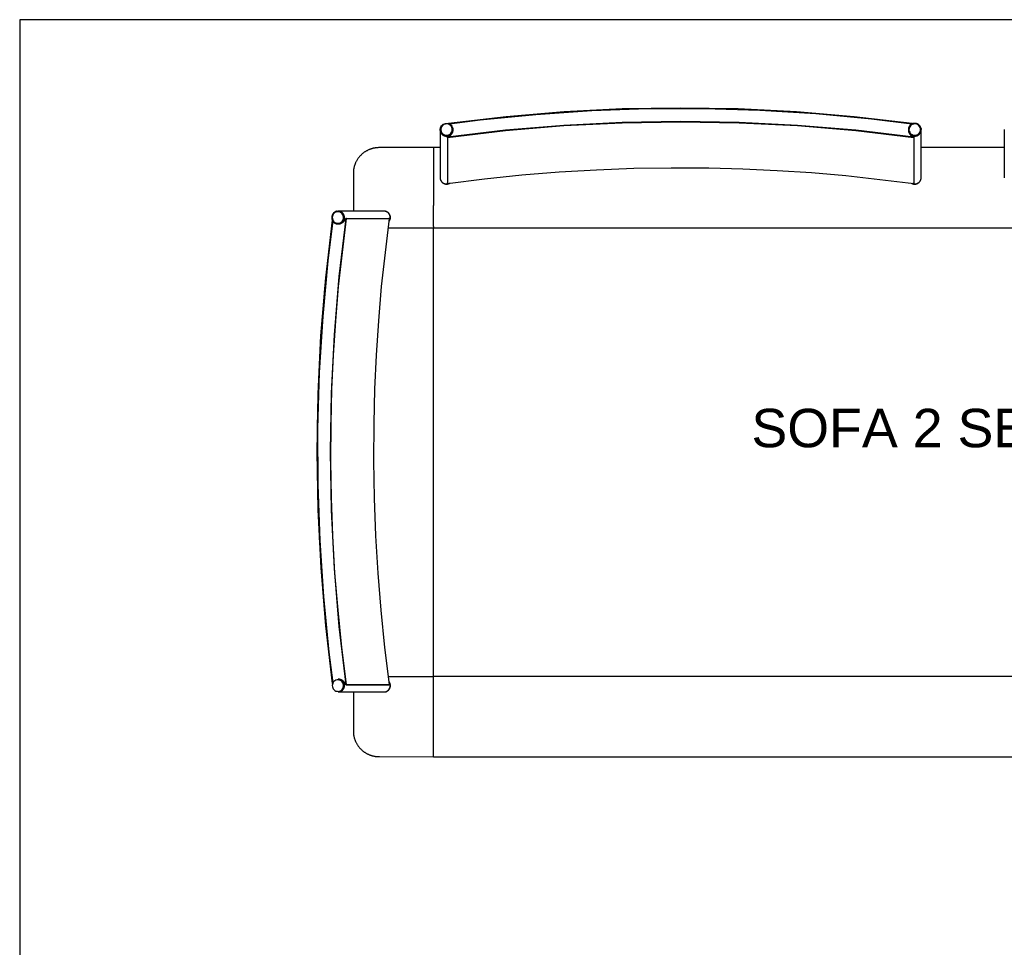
# Model space of a CAD drawing. Header units: millimetres. Extents: x -1470 to 7470, y -12049 to 6674.
# Tile 23 of 58: x -1470 to 65, y -772 to 675. Entities that reach past the tile are written whole.
import ezdxf

# ---------------------------------------------------------------- set-up
doc = ezdxf.new("R2010")
doc.units = ezdxf.units.MM
doc.header["$LTSCALE"] = 10
doc.layers.get('0').update_dxf_attribs({"true_color": 0x000000})
doc.styles.add('Arial Normale', font='txt')

msp = doc.modelspace()

# ---------------------------------------------------------------- linework, layer by layer
at = {"color": 1, "true_color": 0xff0000}
msp.add_lwpolyline([(-1470.5, -5112.7), (7412.8, -5112.7), (7412.8, 674.6), (-1470.5, 674.6)], close=True, dxfattribs=at)
at = {"color": 18, "linetype": 'Continuous', "lineweight": 25, "true_color": 0x000000}
for points in [[(-79.2, 512.7), (-169.2, 523.2), (-259.5, 530.8), (-350.1, 535.3), (-440.7, 536.8), (-531.3, 535.3), (-621.8, 530.7), (-712.1, 523.1), (-802.1, 512.5)], [(-79.4, 511.8), (-142.3, 519.5), (-229.4, 527.6), (-316.6, 533), (-403.9, 535.5), (-491.3, 535.3), (-578.7, 532.3), (-665.9, 526.4), (-752.8, 517.8), (-800.6, 511.8)], [(-76.4, 491.4), (-166.9, 502.1), (-257.8, 509.8), (-348.8, 514.4), (-440, 515.9), (-531.2, 514.4), (-622.2, 509.8), (-713.1, 502.1), (-803.6, 491.4)], [(-76.5, 490.4), (-167, 501.2), (-257.8, 508.8), (-348.9, 513.4), (-440, 515), (-531.1, 513.4), (-622.2, 508.8), (-713, 501.2), (-803.5, 490.4)], [(-65.2, 504.9), (-65.3, 505.3), (-65.3, 505.6), (-65.4, 505.9), (-65.6, 506.3), (-65.7, 506.6), (-65.8, 506.9), (-66, 507.2), (-66.1, 507.6), (-66.3, 507.9), (-66.4, 508.2), (-66.6, 508.5), (-66.8, 508.7), (-67, 509), (-67.3, 509.3), (-67.5, 509.6), (-67.7, 509.8), (-68, 510.1), (-68.2, 510.3), (-68.5, 510.5), (-68.7, 510.8), (-69, 511), (-69.3, 511.2), (-69.6, 511.4), (-69.9, 511.6), (-70.2, 511.7), (-70.5, 511.9), (-70.8, 512), (-71.1, 512.2), (-71.5, 512.3), (-71.8, 512.4), (-72.1, 512.5), (-72.5, 512.6), (-72.8, 512.7), (-73.1, 512.8), (-73.5, 512.8), (-73.8, 512.9), (-74.2, 512.9), (-74.5, 512.9), (-74.9, 512.9), (-75.2, 512.9), (-75.6, 512.9), (-75.9, 512.9), (-76.3, 512.9), (-76.6, 512.8), (-77, 512.8), (-77.3, 512.7), (-77.6, 512.6), (-78, 512.5), (-78.3, 512.4), (-78.6, 512.3), (-79, 512.1), (-79.3, 512), (-79.6, 511.8), (-79.9, 511.7), (-80.2, 511.5), (-80.5, 511.3), (-80.8, 511.1), (-81.1, 510.9), (-81.3, 510.7), (-81.6, 510.5), (-81.9, 510.2), (-82.1, 510), (-82.3, 509.7), (-82.6, 509.5), (-82.8, 509.2), (-83, 508.9), (-83.2, 508.6), (-83.4, 508.4), (-83.6, 508.1), (-83.8, 507.8), (-83.9, 507.4), (-84.1, 507.1), (-84.2, 506.8), (-84.4, 506.5), (-84.5, 506.2), (-84.6, 505.8), (-84.7, 505.5), (-84.8, 505.1), (-84.8, 504.8), (-84.9, 504.5), (-84.9, 504.1), (-85, 503.8), (-85, 503.4), (-85, 503.1)], [(-79.3, 512), (-79.2, 512.7)], [(-79.2, 512.7), (-79.2, 511.9)], [(-815, 503.1), (-815, 502.9)], [(-815, 502.9), (-815, 502.6), (-815, 502.2), (-814.9, 501.9), (-814.9, 501.5), (-814.8, 501.2), (-814.8, 500.8), (-814.7, 500.5), (-814.6, 500.2), (-814.5, 499.8), (-814.4, 499.5), (-814.2, 499.2), (-814.1, 498.9), (-814, 498.6), (-813.8, 498.3), (-813.6, 497.9), (-813.4, 497.7), (-813.2, 497.4), (-813, 497.1), (-812.8, 496.8), (-812.6, 496.5), (-812.4, 496.3), (-812.2, 496), (-811.9, 495.8), (-811.7, 495.5), (-811.4, 495.3), (-811.1, 495.1), (-810.8, 494.9), (-810.6, 494.7), (-810.3, 494.5), (-810, 494.3), (-809.7, 494.2), (-809.4, 494), (-809, 493.9), (-808.7, 493.7), (-808.4, 493.6), (-808.1, 493.5), (-807.7, 493.4), (-807.4, 493.3), (-807.1, 493.2), (-806.7, 493.2), (-806.4, 493.1), (-806, 493.1), (-805.7, 493), (-805.3, 493), (-805, 493), (-804.7, 493), (-804.3, 493), (-804, 493.1), (-803.6, 493.1), (-803.3, 493.2), (-802.9, 493.2), (-802.6, 493.3), (-802.3, 493.4), (-801.9, 493.5), (-801.6, 493.6), (-801.3, 493.7), (-801, 493.9), (-800.6, 494), (-800.3, 494.2), (-800, 494.3), (-799.7, 494.5), (-799.4, 494.7), (-799.2, 494.9), (-798.9, 495.1), (-798.6, 495.3), (-798.3, 495.5), (-798.1, 495.8), (-797.8, 496), (-797.6, 496.3), (-797.4, 496.5), (-797.2, 496.8), (-797, 497.1), (-796.8, 497.4), (-796.6, 497.7), (-796.4, 497.9), (-796.2, 498.3), (-796, 498.6), (-795.9, 498.9), (-795.8, 499.2), (-795.6, 499.5), (-795.5, 499.8), (-795.4, 500.2), (-795.3, 500.5), (-795.2, 500.8), (-795.2, 501.2), (-795.1, 501.5), (-795.1, 501.9), (-795, 502.2), (-795, 502.6), (-795, 502.9)], [(-815, 502.9), (-815, 428.2)], [(-803.6, 491.4), (-803.3, 491.5), (-803.1, 491.6), (-802.8, 491.7), (-802.5, 491.8), (-802.2, 492), (-802, 492.1), (-801.7, 492.2), (-801.4, 492.4), (-801.1, 492.5), (-800.9, 492.7), (-800.6, 492.9), (-800.3, 493.1), (-800.1, 493.2), (-799.8, 493.4), (-799.5, 493.7), (-799.3, 493.9), (-799.1, 494), (-798.9, 494.2), (-798.8, 494.3), (-798.6, 494.5), (-798.4, 494.7), (-798.3, 494.9), (-798.1, 495), (-798, 495.2), (-797.8, 495.4), (-797.6, 495.6), (-797.5, 495.8), (-797.3, 496), (-797.2, 496.2), (-797.1, 496.4), (-796.9, 496.6), (-796.8, 496.8), (-796.6, 497.2), (-796.4, 497.5), (-796.2, 497.9), (-796.1, 498.2), (-795.9, 498.6), (-795.8, 498.9), (-795.6, 499.3), (-795.5, 499.7), (-795.4, 500), (-795.3, 500.4), (-795.2, 500.7), (-795.2, 500.8), (-795.1, 501), (-795.1, 501.2), (-795.1, 501.3), (-795.1, 501.5), (-795, 501.7), (-795, 501.8), (-795, 502), (-795, 502.2), (-795, 502.2), (-795, 502.3), (-795, 502.5), (-795.1, 502.9)], [(-803.6, 491.4), (-803.6, 420.2)], [(-803.5, 490.4), (-803.6, 491.4)], [(-795, 502.9), (-795, 503.1)], [(-795, 502.9), (-795, 502.9)], [(-85, 503.1), (-85, 502.9)], [(-85, 502.9), (-85, 502.6), (-85, 502.2), (-84.9, 501.9), (-84.9, 501.5), (-84.8, 501.2), (-84.8, 500.8), (-84.7, 500.5), (-84.6, 500.2), (-84.5, 499.8), (-84.4, 499.5), (-84.2, 499.2), (-84.1, 498.9), (-84, 498.6), (-83.8, 498.2), (-83.6, 497.9), (-83.4, 497.7), (-83.3, 497.4), (-83.1, 497.1), (-82.8, 496.8), (-82.6, 496.5), (-82.4, 496.3), (-82.2, 496), (-81.9, 495.8), (-81.7, 495.5), (-81.4, 495.3), (-81.1, 495.1), (-80.8, 494.9), (-80.6, 494.7), (-80.3, 494.5), (-80, 494.3), (-79.7, 494.2), (-79.4, 494), (-79, 493.9), (-78.7, 493.7), (-78.4, 493.6), (-78.1, 493.5), (-77.7, 493.4), (-77.4, 493.3), (-77.1, 493.2), (-76.7, 493.2), (-76.4, 493.1), (-76, 493.1), (-75.7, 493), (-75.3, 493), (-75, 493), (-74.7, 493), (-74.3, 493), (-74, 493.1), (-73.6, 493.1), (-73.3, 493.2), (-72.9, 493.2), (-72.6, 493.3), (-72.3, 493.4), (-71.9, 493.5), (-71.6, 493.6), (-71.3, 493.7), (-71, 493.9), (-70.6, 494), (-70.3, 494.2), (-70, 494.3), (-69.7, 494.5), (-69.4, 494.7), (-69.2, 494.9), (-68.9, 495.1), (-68.6, 495.3), (-68.3, 495.5), (-68.1, 495.8), (-67.8, 496), (-67.6, 496.3), (-67.4, 496.5), (-67.2, 496.8), (-66.9, 497.1), (-66.7, 497.4), (-66.6, 497.7), (-66.4, 497.9), (-66.2, 498.2), (-66, 498.6), (-65.9, 498.9), (-65.8, 499.2), (-65.6, 499.5), (-65.5, 499.8), (-65.4, 500.2), (-65.3, 500.5), (-65.2, 500.8), (-65.2, 501.2), (-65.1, 501.5), (-65.1, 501.9), (-65, 502.2), (-65, 502.6), (-65, 502.9)], [(-85, 502.9), (-85, 502.6), (-85, 502.2), (-84.9, 501.9), (-84.9, 501.5), (-84.8, 501.2), (-84.8, 500.8), (-84.7, 500.5), (-84.6, 500.2), (-84.5, 499.8), (-84.4, 499.5), (-84.2, 499.2), (-84.1, 498.9), (-84, 498.6), (-83.8, 498.3), (-83.6, 497.9), (-83.4, 497.7), (-83.2, 497.4), (-83, 497.1), (-82.8, 496.8), (-82.6, 496.5), (-82.4, 496.3), (-82.2, 496), (-81.9, 495.8), (-81.7, 495.5), (-81.4, 495.3), (-81.1, 495.1), (-80.8, 494.9), (-80.6, 494.7), (-80.3, 494.5), (-80, 494.3), (-79.7, 494.2), (-79.4, 494), (-79, 493.9), (-78.7, 493.7), (-78.4, 493.6), (-78.1, 493.5), (-77.7, 493.4), (-77.4, 493.3), (-77.1, 493.2), (-76.7, 493.2), (-76.4, 493.1), (-76, 493.1), (-75.7, 493), (-75.3, 493), (-75, 493), (-74.7, 493), (-74.3, 493), (-74, 493.1), (-73.6, 493.1), (-73.3, 493.2), (-72.9, 493.2), (-72.6, 493.3), (-72.3, 493.4), (-71.9, 493.5), (-71.6, 493.6), (-71.3, 493.7), (-71, 493.9), (-70.6, 494), (-70.3, 494.2), (-70, 494.3), (-69.7, 494.5), (-69.4, 494.7), (-69.2, 494.9), (-68.9, 495.1), (-68.6, 495.3), (-68.3, 495.5), (-68.1, 495.8), (-67.8, 496), (-67.6, 496.3), (-67.4, 496.5), (-67.2, 496.8), (-67, 497.1), (-66.8, 497.4), (-66.6, 497.7), (-66.4, 497.9), (-66.2, 498.3), (-66, 498.6), (-65.9, 498.9), (-65.8, 499.2), (-65.6, 499.5), (-65.5, 499.8), (-65.4, 500.2), (-65.3, 500.5), (-65.2, 500.8), (-65.2, 501.2), (-65.1, 501.5), (-65.1, 501.9), (-65, 502.2), (-65, 502.6), (-65, 502.9)], [(-85, 502.9), (-85, 502.9)], [(-84.9, 502.9), (-84.9, 502), (-84.9, 501.7), (-84.9, 501.5), (-84.9, 501.3), (-84.8, 501.1), (-84.8, 500.9), (-84.8, 500.7), (-84.8, 500.6), (-84.7, 500.4), (-84.7, 500.3), (-84.7, 500.1), (-84.6, 499.8), (-84.5, 499.6), (-84.4, 499.3), (-84.3, 499), (-84.2, 498.7), (-84, 498.3), (-83.8, 497.9), (-83.6, 497.5), (-83.5, 497.3), (-83.4, 497.1), (-83.3, 496.9), (-83.1, 496.7), (-83, 496.5), (-82.9, 496.3), (-82.7, 496), (-82.4, 495.6), (-82.2, 495.4), (-82, 495.2), (-81.8, 495), (-81.6, 494.8), (-81.5, 494.6), (-81.3, 494.4), (-81.1, 494.2), (-80.9, 494), (-80.7, 493.8), (-80.4, 493.6), (-80.2, 493.5), (-80, 493.3), (-79.8, 493.1), (-79.6, 493), (-79.3, 492.8), (-79.1, 492.7), (-78.8, 492.5), (-78.5, 492.3), (-78.1, 492.1), (-77.8, 492), (-77.4, 491.8), (-77.1, 491.7), (-76.7, 491.5), (-76.4, 491.4)], [(-76.5, 490.4), (-76.4, 491.4)], [(-76.4, 491.4), (-76.4, 420.2)], [(-65.2, 504.9), (-65, 503.1)], [(-65, 502.9), (-65, 503.1)], [(-65, 428.2), (-65, 502.9)], [(64.6, 503.1), (64.6, 502.9)], [(64.6, 502.9), (64.6, 502.6)], [(64.6, 502.9), (64.6, 428.2)], [(-803.5, 490.4), (-803.5, 419.2)], [(-76.5, 490.4), (-76.5, 419.2)], [(-825.4, 475.1), (-908.1, 475), (-911, 475), (-912.3, 474.9), (-913.6, 474.8), (-915, 474.7), (-916.3, 474.6), (-917, 474.4), (-917.8, 474.3), (-918.6, 474.1), (-919.4, 474), (-920.1, 473.8), (-920.9, 473.6), (-921.6, 473.4), (-922.4, 473.1), (-923.2, 472.9), (-923.9, 472.6), (-924.7, 472.3), (-925.4, 472), (-926.1, 471.7), (-926.9, 471.4), (-927.6, 471.1), (-928.3, 470.7), (-929, 470.3), (-929.7, 470), (-930.4, 469.6), (-931.1, 469.1), (-931.8, 468.7), (-932.5, 468.3), (-933.2, 467.8), (-933.8, 467.3), (-934.5, 466.8), (-935.2, 466.3), (-935.8, 465.8), (-936.5, 465.2), (-937.1, 464.7), (-937.7, 464.1), (-938.3, 463.5), (-938.9, 462.9), (-939.7, 462.1), (-940.5, 461.2), (-941.2, 460.4), (-941.9, 459.5), (-942.6, 458.6), (-943.2, 457.7), (-943.8, 456.8), (-944.4, 455.9), (-944.9, 455), (-945.4, 454.1), (-945.9, 453.2), (-946.4, 452.2), (-946.7, 451.6), (-947, 450.9), (-947.3, 450.2), (-947.6, 449.5), (-947.8, 448.8), (-948.1, 448.1), (-948.3, 447.4), (-948.5, 446.7), (-948.8, 446), (-949, 445.2), (-949.2, 444.4), (-949.3, 443.6), (-949.5, 442.8), (-949.7, 442.1), (-949.8, 441.3), (-949.9, 440.5), (-950, 439.8), (-950.1, 439.1), (-950.2, 437.7), (-950.2, 436.3), (-950.3, 434.8), (-950.3, 376)], [(-815, 475.1), (-825.4, 475.1)], [(-825.4, 475.1), (-825.4, 465.1)], [(-825.4, 465.1), (-825.4, 384.7)], [(64.6, 475.1), (-65, 475.1)], [(-803.5, 419.2), (-745.6, 426.4), (-687.6, 432.4), (-629.5, 437.1), (-571.2, 440.6), (-512.9, 442.8), (-454.6, 443.7), (-396.2, 443.4), (-342.8, 442), (-289.4, 439.6), (-236, 436.1), (-182.7, 431.5), (-76.5, 419.2)], [(-815, 428.2), (-815, 427.9), (-815, 427.5), (-814.9, 427.2), (-814.9, 426.9), (-814.8, 426.5), (-814.8, 426.2), (-814.7, 425.8), (-814.6, 425.5), (-814.5, 425.2), (-814.4, 424.9), (-814.2, 424.5), (-814.1, 424.2), (-814, 423.9), (-813.8, 423.6), (-813.6, 423.3), (-813.5, 423), (-813.3, 422.7), (-813.1, 422.4), (-812.9, 422.2), (-812.6, 421.9), (-812.4, 421.6), (-812.2, 421.4), (-811.9, 421.2), (-811.7, 420.9), (-811.4, 420.7), (-811.2, 420.5), (-810.9, 420.3), (-810.6, 420.1), (-810.3, 419.9), (-810, 419.7), (-809.7, 419.5), (-809.4, 419.4), (-809.1, 419.2), (-808.8, 419.1), (-808.5, 419), (-808.1, 418.9), (-807.8, 418.8), (-807.5, 418.7), (-807.1, 418.6), (-806.8, 418.5), (-806.5, 418.5), (-806.1, 418.4), (-805.8, 418.4), (-805.4, 418.4), (-805.1, 418.4), (-804.7, 418.4), (-804.4, 418.4), (-804, 418.4), (-803.7, 418.4), (-803.4, 418.5), (-803, 418.6), (-802.7, 418.6), (-802.4, 418.7), (-802, 418.8), (-801.7, 418.9), (-801.4, 419), (-801.1, 419.2), (-800.7, 419.3), (-800.4, 419.5), (-800.1, 419.6)], [(-815, 428.2), (-815, 427.9), (-815, 427.5), (-814.9, 427.2), (-814.9, 426.9), (-814.8, 426.5), (-814.8, 426.2), (-814.7, 425.8), (-814.6, 425.5), (-814.5, 425.2), (-814.4, 424.9), (-814.2, 424.5), (-814.1, 424.2), (-814, 423.9), (-813.8, 423.6), (-813.6, 423.3), (-813.5, 423), (-813.3, 422.7), (-813.1, 422.4), (-812.9, 422.2), (-812.6, 421.9), (-812.4, 421.6), (-812.2, 421.4), (-811.9, 421.1), (-811.7, 420.9), (-811.4, 420.7), (-811.1, 420.5), (-810.9, 420.3), (-810.6, 420.1), (-810.3, 419.9), (-810, 419.7), (-809.7, 419.5), (-809.4, 419.4), (-809.1, 419.2), (-808.8, 419.1), (-808.4, 419), (-808.1, 418.9), (-807.8, 418.8), (-807.5, 418.7), (-807.1, 418.6), (-806.8, 418.5), (-806.4, 418.5), (-806.1, 418.4), (-805.8, 418.4), (-805.4, 418.4), (-805.1, 418.4), (-804.7, 418.4), (-804.4, 418.4), (-804, 418.4), (-803.7, 418.4), (-803.3, 418.5), (-803, 418.6), (-802.7, 418.6), (-802.3, 418.7), (-802, 418.8), (-801.7, 418.9), (-801.4, 419.1), (-801, 419.2), (-800.7, 419.3), (-800.4, 419.5)], [(-815, 428.2), (-815, 428.1)], [(-815, 428.1), (-815, 427.7), (-815, 427.4), (-814.9, 427), (-814.9, 426.7), (-814.8, 426.3), (-814.8, 426), (-814.7, 425.7), (-814.6, 425.3), (-814.5, 425), (-814.4, 424.7), (-814.2, 424.4), (-814.1, 424), (-814, 423.7), (-813.8, 423.4), (-813.6, 423.1), (-813.4, 422.8), (-813.3, 422.5), (-813.1, 422.3), (-812.8, 422), (-812.6, 421.7), (-812.4, 421.5), (-812.2, 421.2), (-811.9, 421), (-811.7, 420.7), (-811.4, 420.5), (-811.1, 420.3), (-810.9, 420.1), (-810.6, 419.9), (-810.3, 419.7), (-810, 419.5), (-809.7, 419.4), (-809.4, 419.2), (-809.1, 419.1), (-808.8, 418.9), (-808.4, 418.8), (-808.1, 418.7), (-807.8, 418.6), (-807.4, 418.5), (-807.1, 418.4), (-806.8, 418.3), (-806.4, 418.3), (-806.1, 418.2), (-805.7, 418.2), (-805.4, 418.2), (-805.1, 418.2), (-804.7, 418.2), (-804.4, 418.2), (-804, 418.2), (-803.7, 418.3), (-803.3, 418.3), (-803, 418.4), (-802.7, 418.5), (-802.3, 418.6), (-802, 418.6), (-801.7, 418.8), (-801.3, 418.9), (-801, 419), (-800.7, 419.2), (-800.4, 419.3), (-800.1, 419.5), (-799.8, 419.6)], [(-803.5, 419.2), (-803.6, 420.2)], [(-80, 419.5), (-79.7, 419.3), (-79.4, 419.2), (-79, 419), (-78.7, 418.9), (-78.4, 418.8), (-78.1, 418.7), (-77.7, 418.6), (-77.4, 418.5), (-77.1, 418.4), (-76.7, 418.3), (-76.4, 418.3), (-76, 418.2), (-75.7, 418.2), (-75.4, 418.2), (-75, 418.2), (-74.7, 418.2), (-74.3, 418.2), (-74, 418.2), (-73.6, 418.3), (-73.3, 418.3), (-72.9, 418.4), (-72.6, 418.5), (-72.3, 418.6), (-71.9, 418.7), (-71.6, 418.8), (-71.3, 418.9), (-71, 419), (-70.7, 419.2), (-70.3, 419.3), (-70, 419.5), (-69.7, 419.7), (-69.5, 419.9), (-69.2, 420.1), (-68.9, 420.3), (-68.6, 420.5), (-68.4, 420.7), (-68.1, 420.9), (-67.9, 421.2), (-67.6, 421.4), (-67.4, 421.7), (-67.2, 422), (-67, 422.2), (-66.8, 422.5), (-66.6, 422.8), (-66.4, 423.1), (-66.2, 423.4), (-66.1, 423.7), (-65.9, 424), (-65.8, 424.3), (-65.6, 424.7), (-65.5, 425), (-65.4, 425.3), (-65.3, 425.7), (-65.2, 426), (-65.2, 426.3), (-65.1, 426.7), (-65.1, 427), (-65, 427.4), (-65, 427.7), (-65, 428.1)], [(-79.7, 419.5), (-79.3, 419.4), (-79, 419.2), (-78.7, 419.1), (-78.4, 419), (-78.1, 418.8), (-77.7, 418.7), (-77.4, 418.7), (-77.1, 418.6), (-76.7, 418.5), (-76.4, 418.5), (-76, 418.4), (-75.7, 418.4), (-75.3, 418.4), (-75, 418.4), (-74.7, 418.4), (-74.3, 418.4), (-74, 418.4), (-73.6, 418.5), (-73.3, 418.5), (-72.9, 418.6), (-72.6, 418.7), (-72.3, 418.7), (-71.9, 418.8), (-71.6, 419), (-71.3, 419.1), (-71, 419.2), (-70.6, 419.4), (-70.3, 419.5), (-70, 419.7), (-69.7, 419.9), (-69.4, 420), (-69.2, 420.2), (-68.9, 420.4), (-68.6, 420.7), (-68.4, 420.9), (-68.1, 421.1), (-67.9, 421.4), (-67.6, 421.6), (-67.4, 421.9), (-67.2, 422.1), (-67, 422.4), (-66.8, 422.7), (-66.6, 423), (-66.4, 423.3), (-66.2, 423.6), (-66.1, 423.9), (-65.9, 424.2), (-65.8, 424.5), (-65.6, 424.8), (-65.5, 425.2), (-65.4, 425.5), (-65.3, 425.8), (-65.2, 426.2), (-65.2, 426.5), (-65.1, 426.9), (-65.1, 427.2), (-65, 427.5), (-65, 427.9), (-65, 428.2)], [(-79.6, 419.5), (-79.3, 419.3), (-78.9, 419.2), (-78.6, 419), (-78.3, 418.9), (-78, 418.8), (-77.6, 418.7), (-77.3, 418.6), (-77, 418.6), (-76.6, 418.5), (-76.3, 418.4), (-76, 418.4), (-75.6, 418.4), (-75.3, 418.4), (-74.9, 418.4), (-74.6, 418.4), (-74.2, 418.4), (-73.9, 418.4), (-73.5, 418.5), (-73.2, 418.5), (-72.9, 418.6), (-72.5, 418.7), (-72.2, 418.8), (-71.9, 418.9), (-71.5, 419), (-71.2, 419.1), (-70.9, 419.2), (-70.6, 419.4), (-70.3, 419.5), (-70, 419.7), (-69.7, 419.9), (-69.4, 420.1), (-69.1, 420.3), (-68.9, 420.5), (-68.6, 420.7), (-68.3, 420.9), (-68.1, 421.2), (-67.8, 421.4), (-67.6, 421.6), (-67.4, 421.9), (-67.1, 422.2), (-66.9, 422.4), (-66.7, 422.7), (-66.5, 423), (-66.4, 423.3), (-66.2, 423.6), (-66, 423.9), (-65.9, 424.2), (-65.8, 424.5), (-65.6, 424.9), (-65.5, 425.2), (-65.4, 425.5), (-65.3, 425.8), (-65.2, 426.2), (-65.2, 426.5), (-65.1, 426.9), (-65.1, 427.2), (-65, 427.5), (-65, 427.9), (-65, 428.2)], [(-76.5, 419.2), (-76.4, 420.2)], [(-65, 428.1), (-65, 428.2)], [(64.6, 428.2), (64.6, 428.1)], [(-825.4, 352.1), (-825.4, 384.7)], [(-975.6, 375.9), (-975.9, 375.8), (-976.2, 375.7), (-976.6, 375.7), (-976.9, 375.6), (-977.2, 375.5), (-977.6, 375.3), (-977.9, 375.2), (-978.2, 375.1), (-978.5, 374.9), (-978.8, 374.7), (-979.1, 374.6), (-979.4, 374.4), (-979.7, 374.2), (-980, 374), (-980.3, 373.8), (-980.5, 373.5), (-980.8, 373.3), (-981.1, 373.1), (-981.3, 372.8), (-981.5, 372.6), (-981.8, 372.3), (-982, 372), (-982.2, 371.7), (-982.4, 371.4), (-982.6, 371.1), (-982.7, 370.8), (-982.9, 370.5), (-983, 370.2), (-983.2, 369.9), (-983.3, 369.6), (-983.4, 369.3), (-983.5, 368.9), (-983.6, 368.6), (-983.7, 368.2), (-983.8, 367.9), (-983.9, 367.6), (-983.9, 367.2), (-983.9, 366.9), (-984, 366.5), (-984, 366.2), (-984, 365.8), (-984, 365.5), (-983.9, 365.1), (-983.9, 364.8), (-983.9, 364.4), (-983.8, 364.1), (-983.7, 363.7), (-983.6, 363.4), (-983.5, 363.1), (-983.4, 362.7), (-983.3, 362.4), (-983.2, 362.1), (-983, 361.8), (-982.9, 361.5), (-982.7, 361.1), (-982.6, 360.8), (-982.4, 360.6), (-982.2, 360.3), (-982, 360), (-981.8, 359.7), (-981.5, 359.4), (-981.3, 359.2), (-981.1, 358.9), (-980.8, 358.7), (-980.6, 358.4), (-980.3, 358.2), (-980, 358), (-979.7, 357.8), (-979.4, 357.6), (-979.1, 357.4), (-978.8, 357.2), (-978.5, 357.1), (-978.2, 356.9), (-977.9, 356.8), (-977.6, 356.7), (-977.3, 356.5), (-976.9, 356.4), (-976.6, 356.3), (-976.3, 356.2), (-975.9, 356.2), (-975.6, 356.1), (-975.2, 356.1), (-974.9, 356), (-974.5, 356), (-974.2, 356)], [(-975.6, 375.9), (-974.2, 376)], [(-974, 376), (-974.2, 376)], [(-974, 356), (-973.6, 356), (-973.3, 356), (-972.9, 356.1), (-972.6, 356.1), (-972.2, 356.2), (-971.9, 356.2), (-971.5, 356.3), (-971.2, 356.4), (-970.9, 356.5), (-970.6, 356.6), (-970.2, 356.8), (-969.9, 356.9), (-969.6, 357.1), (-969.3, 357.2), (-969, 357.4), (-968.7, 357.6), (-968.4, 357.8), (-968.1, 358), (-967.8, 358.2), (-967.6, 358.4), (-967.3, 358.7), (-967.1, 358.9), (-966.8, 359.2), (-966.6, 359.4), (-966.4, 359.7), (-966.2, 360), (-965.9, 360.2), (-965.8, 360.5), (-965.6, 360.8), (-965.4, 361.1), (-965.2, 361.4), (-965.1, 361.8), (-964.9, 362.1), (-964.8, 362.4), (-964.7, 362.7), (-964.6, 363.1), (-964.5, 363.4), (-964.4, 363.7), (-964.3, 364.1), (-964.3, 364.4), (-964.2, 364.8), (-964.2, 365.1), (-964.2, 365.5), (-964.1, 365.8), (-964.1, 366.2), (-964.2, 366.5), (-964.2, 366.8), (-964.2, 367.2), (-964.3, 367.5), (-964.3, 367.9), (-964.4, 368.2), (-964.5, 368.6), (-964.6, 368.9), (-964.7, 369.2), (-964.8, 369.6), (-964.9, 369.9), (-965.1, 370.2), (-965.2, 370.5), (-965.4, 370.8), (-965.6, 371.1), (-965.8, 371.4), (-965.9, 371.7), (-966.2, 372), (-966.4, 372.3), (-966.6, 372.5), (-966.8, 372.8), (-967.1, 373), (-967.3, 373.3), (-967.6, 373.5), (-967.8, 373.7), (-968.1, 374), (-968.4, 374.2), (-968.7, 374.4), (-969, 374.5), (-969.3, 374.7), (-969.6, 374.9), (-969.9, 375), (-970.2, 375.2), (-970.6, 375.3), (-970.9, 375.4), (-971.2, 375.5), (-971.5, 375.6), (-971.9, 375.7), (-972.2, 375.8), (-972.6, 375.9), (-972.9, 375.9), (-973.3, 375.9), (-973.6, 376), (-974, 376)], [(-974, 356), (-973.6, 356), (-973.3, 356), (-972.9, 356), (-972.6, 356.1), (-972.2, 356.2), (-971.9, 356.2), (-971.6, 356.3), (-971.2, 356.4), (-970.9, 356.5), (-970.6, 356.6), (-970.3, 356.8), (-969.9, 356.9), (-969.6, 357), (-969.3, 357.2), (-969, 357.4), (-968.7, 357.6), (-968.5, 357.7), (-968.2, 357.9), (-967.9, 358.2), (-967.6, 358.4), (-967.4, 358.6), (-967.1, 358.8), (-966.9, 359.1), (-966.6, 359.3), (-966.4, 359.6), (-966.2, 359.9), (-966, 360.2), (-965.8, 360.4), (-965.6, 360.7), (-965.4, 361), (-965.3, 361.3), (-965.1, 361.6), (-965, 362), (-964.8, 362.3), (-964.7, 362.6), (-964.6, 362.9), (-964.5, 363.3), (-964.4, 363.6), (-964.3, 363.9), (-964.3, 364.3), (-964.2, 364.6), (-964.2, 364.9), (-964.2, 365.3), (-964.1, 365.6), (-964.1, 366), (-964.1, 366.3), (-964.2, 366.7), (-964.2, 367), (-964.2, 367.4), (-964.3, 367.7), (-964.3, 368), (-964.4, 368.4), (-964.5, 368.7), (-964.6, 369), (-964.7, 369.4), (-964.8, 369.7), (-965, 370), (-965.1, 370.3), (-965.3, 370.6), (-965.4, 370.9), (-965.6, 371.2), (-965.8, 371.5), (-966, 371.8), (-966.2, 372.1), (-966.4, 372.3), (-966.6, 372.6), (-966.9, 372.9), (-967.1, 373.1), (-967.4, 373.3), (-967.6, 373.6), (-967.9, 373.8), (-968.2, 374), (-968.5, 374.2), (-968.7, 374.4), (-969, 374.6), (-969.3, 374.8), (-969.6, 374.9), (-969.9, 375.1), (-970.3, 375.2), (-970.6, 375.3), (-970.9, 375.4), (-971.2, 375.6), (-971.6, 375.6), (-971.9, 375.7), (-972.2, 375.8), (-972.6, 375.9), (-972.9, 375.9), (-973.3, 375.9), (-973.6, 376), (-974, 376)], [(-902.5, 376), (-974, 376)], [(-894.6, 360.2), (-894.4, 360.5), (-894.2, 360.8), (-894, 361.1), (-893.9, 361.4), (-893.7, 361.7), (-893.6, 362), (-893.4, 362.3), (-893.3, 362.6), (-893.2, 362.9), (-893.1, 363.3), (-893, 363.6), (-892.9, 363.9), (-892.9, 364.3), (-892.8, 364.6), (-892.8, 365), (-892.8, 365.3), (-892.7, 365.7), (-892.7, 366), (-892.7, 366.3), (-892.8, 366.7), (-892.8, 367), (-892.8, 367.4), (-892.9, 367.7), (-893, 368), (-893, 368.4), (-893.1, 368.7), (-893.2, 369), (-893.3, 369.4), (-893.5, 369.7), (-893.6, 370), (-893.7, 370.3), (-893.9, 370.6), (-894, 370.9), (-894.2, 371.2), (-894.4, 371.5), (-894.6, 371.8), (-894.8, 372.1), (-895, 372.3), (-895.3, 372.6), (-895.5, 372.9), (-895.7, 373.1), (-896, 373.3), (-896.2, 373.6), (-896.5, 373.8), (-896.8, 374), (-897, 374.2), (-897.3, 374.4), (-897.6, 374.6), (-897.9, 374.7), (-898.2, 374.9), (-898.5, 375.1), (-898.9, 375.2), (-899.2, 375.3), (-899.5, 375.4), (-899.8, 375.5), (-900.2, 375.6), (-900.5, 375.7), (-900.8, 375.8), (-901.2, 375.9), (-901.5, 375.9), (-901.8, 375.9), (-902.2, 376), (-902.5, 376)], [(-894.5, 360.2), (-894.4, 360.5), (-894.2, 360.8), (-894, 361.1), (-893.8, 361.4), (-893.7, 361.7), (-893.5, 362.1), (-893.4, 362.4), (-893.3, 362.7), (-893.2, 363), (-893.1, 363.4), (-893, 363.7), (-892.9, 364.1), (-892.9, 364.4), (-892.8, 364.7), (-892.8, 365.1), (-892.7, 365.4), (-892.7, 365.8), (-892.7, 366.1), (-892.7, 366.5), (-892.8, 366.8), (-892.8, 367.2), (-892.9, 367.5), (-892.9, 367.9), (-893, 368.2), (-893.1, 368.5), (-893.2, 368.9), (-893.3, 369.2), (-893.4, 369.5), (-893.5, 369.9), (-893.7, 370.2), (-893.8, 370.5), (-894, 370.8), (-894.2, 371.1), (-894.3, 371.4), (-894.5, 371.7), (-894.7, 372), (-895, 372.3), (-895.2, 372.5), (-895.4, 372.8), (-895.6, 373), (-895.9, 373.3), (-896.2, 373.5), (-896.4, 373.7), (-896.7, 374), (-897, 374.2), (-897.3, 374.4), (-897.6, 374.5), (-897.9, 374.7), (-898.2, 374.9), (-898.5, 375), (-898.8, 375.2), (-899.1, 375.3), (-899.5, 375.4), (-899.8, 375.5), (-900.1, 375.6), (-900.5, 375.7), (-900.8, 375.8), (-901.1, 375.9), (-901.5, 375.9), (-901.8, 375.9), (-902.2, 376), (-902.5, 376)], [(-902.3, 376), (-902.5, 376)], [(-894.5, 360), (-894.3, 360.3), (-894.1, 360.6), (-893.9, 360.9), (-893.7, 361.2), (-893.6, 361.5), (-893.4, 361.8), (-893.3, 362.1), (-893.2, 362.5), (-893, 362.8), (-892.9, 363.1), (-892.8, 363.5), (-892.8, 363.8), (-892.7, 364.1), (-892.6, 364.5), (-892.6, 364.8), (-892.5, 365.2), (-892.5, 365.5), (-892.5, 365.9), (-892.5, 366.2), (-892.5, 366.5), (-892.6, 366.9), (-892.6, 367.2), (-892.6, 367.6), (-892.7, 367.9), (-892.8, 368.3), (-892.9, 368.6), (-893, 368.9), (-893.1, 369.3), (-893.2, 369.6), (-893.3, 369.9), (-893.5, 370.2), (-893.6, 370.5), (-893.8, 370.8), (-894, 371.1), (-894.1, 371.4), (-894.3, 371.7), (-894.5, 372), (-894.8, 372.3), (-895, 372.6), (-895.2, 372.8), (-895.5, 373.1), (-895.7, 373.3), (-896, 373.5), (-896.2, 373.8), (-896.5, 374), (-896.8, 374.2), (-897.1, 374.4), (-897.4, 374.5), (-897.7, 374.7), (-898, 374.9), (-898.3, 375), (-898.6, 375.2), (-898.9, 375.3), (-899.3, 375.4), (-899.6, 375.5), (-899.9, 375.6), (-900.3, 375.7), (-900.6, 375.8), (-900.9, 375.9), (-901.3, 375.9), (-901.6, 375.9), (-902, 376), (-902.3, 376)], [(-983.4, 361.7), (-993.9, 271.8), (-1001.3, 181.6), (-1005.8, 91.1), (-1007.2, 0.6), (-1005.7, -89.9), (-1001.2, -180.4), (-993.6, -270.6), (-983.1, -360.5)], [(-982.3, -359.1), (-988.7, -307.5), (-994.7, -249.5), (-999.4, -191.4), (-1002.9, -133.1), (-1005.2, -74.8), (-1006.2, -16.5), (-1006, 41.8), (-1004.7, 95.3), (-1002.3, 148.7), (-998.9, 202.1), (-994.5, 255.4), (-982.5, 361.1)], [(-982.5, 361.1), (-990.1, 298.6), (-998.1, 211.6), (-1003.4, 124.4), (-1006, 37), (-1005.7, -50.4), (-1002.7, -137.7), (-996.9, -224.9), (-988.4, -311.9), (-982.5, -359.5)], [(-962.1, 364.6), (-972.8, 274.1), (-980.4, 183.2), (-984.9, 92.1), (-986.4, 1), (-984.9, -90.2), (-980.4, -181.2), (-972.8, -272.1), (-962.1, -362.7)], [(-961.2, -362.5), (-968.3, -304.6), (-974.2, -246.6), (-978.9, -188.5), (-982.3, -130.2), (-984.5, -71.9), (-985.4, -13.6), (-985.1, 44.7), (-983.7, 98.2), (-981.3, 151.6), (-977.8, 205), (-973.3, 258.3), (-961.2, 364.5)], [(-983.4, 361.7), (-983, 361.8)], [(-982.8, 361.7), (-983.4, 361.7)], [(-974.2, 356), (-974, 356)], [(-974, 356), (-973.9, 356)], [(-973.9, 356), (-973, 356.1), (-972.8, 356.1), (-972.6, 356.1), (-972.3, 356.1), (-972.1, 356.1), (-972, 356.2), (-971.8, 356.2), (-971.6, 356.2), (-971.5, 356.3), (-971.2, 356.3), (-970.9, 356.4), (-970.6, 356.5), (-970.3, 356.6), (-970, 356.7), (-969.7, 356.8), (-969.3, 357), (-968.9, 357.2), (-968.5, 357.4), (-968.1, 357.6), (-967.9, 357.7), (-967.7, 357.8), (-967.3, 358.1), (-967, 358.3), (-966.6, 358.6), (-966.4, 358.8), (-966.1, 359), (-965.9, 359.1), (-965.7, 359.3), (-965.5, 359.5), (-965.3, 359.7), (-965.1, 359.9), (-964.9, 360.1), (-964.7, 360.3), (-964.5, 360.5), (-964.3, 360.8), (-964.2, 361), (-964, 361.2), (-963.8, 361.4), (-963.7, 361.6), (-963.5, 361.9), (-963.3, 362.2), (-963.1, 362.5), (-962.9, 362.9), (-962.7, 363.2), (-962.6, 363.6), (-962.4, 363.9), (-962.3, 364.3), (-962.1, 364.6)], [(-962.1, 364.6), (-895, 364.6)], [(-961.2, 364.5), (-962.1, 364.6)], [(-961.2, 364.5), (-894.1, 364.5)], [(-894.1, -362.5), (-901.2, -304.6), (-907.1, -246.6), (-911.8, -188.5), (-915.2, -130.2), (-917.4, -71.9), (-918.3, -13.6), (-918, 44.7), (-916.6, 98.2), (-914.2, 151.6), (-910.7, 205), (-906.2, 258.3), (-894.1, 364.5)], [(-894.1, 364.5), (-895, 364.6)], [(-895.9, 350.1), (-860, 350.1)], [(-895.9, 350.1), (-827.4, 350.1)], [(-827.4, 350.1), (-825.4, 350.1)], [(-825.4, 352.1), (-825.4, 351.5)], [(-825.4, 351.5), (-825.4, 351.1)], [(-825.4, 350.1), (774.6, 350.1)], [(-825.4, -274.9), (-825.4, 349.9)], [(-825.4, -349.9), (-825.4, -274.9)], [(-895.6, -349.9), (-860, -349.9)], [(-895.6, -349.9), (-827.4, -349.9)], [(-827.4, -349.9), (-825.4, -349.9)], [(774.6, -349.9), (-825.4, -349.9)], [(-825.4, -351.9), (-825.4, -349.9)], [(-825.4, -384.5), (-825.4, -351.9)], [(-974.2, -374), (-973.8, -374), (-973.5, -374), (-973.1, -374), (-972.8, -373.9), (-972.5, -373.8), (-972.1, -373.8), (-971.8, -373.7), (-971.5, -373.6), (-971.1, -373.5), (-970.8, -373.4), (-970.5, -373.2), (-970.2, -373.1), (-969.9, -373), (-969.5, -372.8), (-969.2, -372.6), (-969, -372.4), (-968.7, -372.3), (-968.4, -372.1), (-968.1, -371.8), (-967.8, -371.6), (-967.6, -371.4), (-967.3, -371.2), (-967.1, -370.9), (-966.9, -370.7), (-966.6, -370.4), (-966.4, -370.1), (-966.2, -369.8), (-966, -369.6), (-965.8, -369.3), (-965.7, -369), (-965.5, -368.7), (-965.3, -368.4), (-965.2, -368), (-965.1, -367.7), (-964.9, -367.4), (-964.8, -367.1), (-964.7, -366.7), (-964.6, -366.4), (-964.6, -366.1), (-964.5, -365.7), (-964.4, -365.4), (-964.4, -365.1), (-964.4, -364.7), (-964.4, -364.4), (-964.3, -364), (-964.4, -363.7), (-964.4, -363.3), (-964.4, -363), (-964.4, -362.6), (-964.5, -362.3), (-964.6, -362), (-964.6, -361.6), (-964.7, -361.3), (-964.8, -361), (-964.9, -360.6), (-965.1, -360.3), (-965.2, -360), (-965.3, -359.7), (-965.5, -359.4), (-965.7, -359.1), (-965.8, -358.8), (-966, -358.5), (-966.2, -358.2), (-966.4, -357.9), (-966.6, -357.7), (-966.9, -357.4), (-967.1, -357.1), (-967.3, -356.9), (-967.6, -356.7), (-967.8, -356.4), (-968.1, -356.2), (-968.4, -356), (-968.7, -355.8), (-969, -355.6), (-969.2, -355.4), (-969.5, -355.2), (-969.9, -355.1), (-970.2, -354.9), (-970.5, -354.8), (-970.8, -354.7), (-971.1, -354.6), (-971.5, -354.4), (-971.8, -354.4), (-972.1, -354.3), (-972.5, -354.2), (-972.8, -354.1), (-973.1, -354.1), (-973.5, -354.1), (-973.8, -354), (-974.2, -354)], [(-974, -354), (-974.2, -354)], [(-974, -374), (-973.6, -374), (-973.3, -374), (-972.9, -373.9), (-972.6, -373.9), (-972.2, -373.8), (-971.9, -373.8), (-971.5, -373.7), (-971.2, -373.6), (-970.9, -373.5), (-970.6, -373.4), (-970.2, -373.2), (-969.9, -373.1), (-969.6, -372.9), (-969.3, -372.8), (-969, -372.6), (-968.7, -372.4), (-968.4, -372.2), (-968.1, -372), (-967.8, -371.8), (-967.6, -371.6), (-967.3, -371.3), (-967.1, -371.1), (-966.8, -370.8), (-966.6, -370.6), (-966.4, -370.3), (-966.2, -370), (-965.9, -369.8), (-965.8, -369.5), (-965.6, -369.2), (-965.4, -368.9), (-965.2, -368.6), (-965.1, -368.2), (-964.9, -367.9), (-964.8, -367.6), (-964.7, -367.3), (-964.6, -366.9), (-964.5, -366.6), (-964.4, -366.3), (-964.3, -365.9), (-964.3, -365.6), (-964.2, -365.2), (-964.2, -364.9), (-964.2, -364.5), (-964.1, -364.2), (-964.1, -363.8), (-964.2, -363.5), (-964.2, -363.2), (-964.2, -362.8), (-964.3, -362.5), (-964.3, -362.1), (-964.4, -361.8), (-964.5, -361.4), (-964.6, -361.1), (-964.7, -360.8), (-964.8, -360.4), (-964.9, -360.1), (-965.1, -359.8), (-965.2, -359.5), (-965.4, -359.2), (-965.6, -358.9), (-965.8, -358.6), (-965.9, -358.3), (-966.2, -358), (-966.4, -357.7), (-966.6, -357.5), (-966.8, -357.2), (-967.1, -357), (-967.3, -356.7), (-967.6, -356.5), (-967.8, -356.3), (-968.1, -356), (-968.4, -355.8), (-968.7, -355.6), (-969, -355.5), (-969.3, -355.3), (-969.6, -355.1), (-969.9, -355), (-970.2, -354.8), (-970.6, -354.7), (-970.9, -354.6), (-971.2, -354.5), (-971.5, -354.4), (-971.9, -354.3), (-972.2, -354.2), (-972.6, -354.1), (-972.9, -354.1), (-973.3, -354.1), (-973.6, -354), (-974, -354)], [(-974, -374), (-973.6, -374), (-973.3, -374), (-972.9, -373.9), (-972.6, -373.9), (-972.2, -373.8), (-971.9, -373.8), (-971.6, -373.7), (-971.2, -373.6), (-970.9, -373.5), (-970.6, -373.4), (-970.2, -373.2), (-969.9, -373.1), (-969.6, -372.9), (-969.3, -372.8), (-969, -372.6), (-968.7, -372.4), (-968.4, -372.2), (-968.1, -372), (-967.9, -371.8), (-967.6, -371.6), (-967.3, -371.3), (-967.1, -371.1), (-966.8, -370.9), (-966.6, -370.6), (-966.4, -370.3), (-966.2, -370.1), (-966, -369.8), (-965.8, -369.5), (-965.6, -369.2), (-965.4, -368.9), (-965.3, -368.6), (-965.1, -368.3), (-965, -368), (-964.8, -367.6), (-964.7, -367.3), (-964.6, -367), (-964.5, -366.7), (-964.4, -366.3), (-964.3, -366), (-964.3, -365.6), (-964.2, -365.3), (-964.2, -364.9), (-964.2, -364.6), (-964.1, -364.3), (-964.1, -363.9), (-964.2, -363.6), (-964.2, -363.2), (-964.2, -362.9), (-964.3, -362.5), (-964.3, -362.2), (-964.4, -361.8), (-964.5, -361.5), (-964.6, -361.2), (-964.7, -360.8), (-964.8, -360.5), (-964.9, -360.2), (-965, -359.9), (-965.2, -359.6), (-965.4, -359.2), (-965.5, -358.9), (-965.7, -358.6), (-965.9, -358.4), (-966.1, -358.1), (-966.3, -357.8), (-966.5, -357.5), (-966.8, -357.3), (-967, -357), (-967.3, -356.8), (-967.5, -356.5), (-967.8, -356.3), (-968, -356.1), (-968.3, -355.9), (-968.6, -355.7), (-968.9, -355.5), (-969.2, -355.3), (-969.5, -355.2), (-969.8, -355), (-970.1, -354.9), (-970.5, -354.7), (-970.8, -354.6), (-971.1, -354.5), (-971.4, -354.4), (-971.8, -354.3), (-972.1, -354.2), (-972.5, -354.2), (-972.8, -354.1), (-973.1, -354.1), (-973.5, -354)], [(-973.5, -354), (-974, -354)], [(-973.9, -354), (-974, -354)], [(-962.1, -362.7), (-962.2, -362.4), (-962.3, -362.1), (-962.5, -361.8), (-962.6, -361.5), (-962.7, -361.3), (-962.9, -361), (-963, -360.7), (-963.2, -360.4), (-963.3, -360.2), (-963.5, -359.9), (-963.7, -359.6), (-963.9, -359.3), (-964.1, -359.1), (-964.3, -358.8), (-964.5, -358.6), (-964.8, -358.3), (-965.1, -358), (-965.4, -357.6), (-965.8, -357.3), (-966.2, -357), (-966.4, -356.8), (-966.6, -356.7), (-966.8, -356.5), (-967, -356.4), (-967.2, -356.2), (-967.4, -356.1), (-967.6, -355.9), (-967.8, -355.8), (-968.2, -355.6), (-968.5, -355.4), (-968.9, -355.2), (-969.2, -355.1), (-969.6, -354.9), (-970, -354.8), (-970.4, -354.6), (-970.8, -354.5), (-971.1, -354.4), (-971.4, -354.3), (-971.7, -354.2), (-971.9, -354.2), (-972.1, -354.2), (-972.2, -354.1), (-972.4, -354.1), (-972.6, -354.1), (-972.7, -354.1), (-972.9, -354), (-973.1, -354), (-973.2, -354), (-973.3, -354), (-973.4, -354), (-973.5, -354), (-973.9, -354.1)], [(-961.2, -362.5), (-962.1, -362.7)], [(-962.1, -362.7), (-895, -362.7)], [(-961.2, -362.5), (-894.1, -362.5)], [(-902.5, -374), (-902.2, -374), (-901.8, -374), (-901.5, -373.9), (-901.1, -373.9), (-900.8, -373.8), (-900.5, -373.8), (-900.1, -373.7), (-899.8, -373.6), (-899.5, -373.5), (-899.1, -373.3), (-898.8, -373.2), (-898.5, -373.1), (-898.2, -372.9), (-897.9, -372.8), (-897.6, -372.6), (-897.3, -372.4), (-897, -372.2), (-896.7, -372), (-896.4, -371.8), (-896.2, -371.5), (-895.9, -371.3), (-895.7, -371.1), (-895.4, -370.8), (-895.2, -370.6), (-895, -370.3), (-894.7, -370), (-894.5, -369.7), (-894.3, -369.4), (-894.2, -369.1), (-894, -368.8), (-893.8, -368.5), (-893.7, -368.2), (-893.5, -367.9), (-893.4, -367.6), (-893.3, -367.3), (-893.2, -366.9), (-893.1, -366.6), (-893, -366.2), (-892.9, -365.9), (-892.9, -365.6), (-892.8, -365.2), (-892.8, -364.9), (-892.8, -364.5), (-892.7, -364.2), (-892.7, -363.8), (-892.8, -363.5), (-892.8, -363.1), (-892.8, -362.8), (-892.9, -362.4), (-892.9, -362.1), (-893, -361.7), (-893.1, -361.4), (-893.2, -361.1), (-893.3, -360.7), (-893.4, -360.4), (-893.5, -360.1), (-893.7, -359.8), (-893.8, -359.5), (-894, -359.1), (-894.2, -358.8), (-894.4, -358.6), (-894.6, -358.3)], [(-902.5, -374), (-902.2, -374), (-901.8, -374), (-901.5, -373.9), (-901.2, -373.9), (-900.8, -373.8), (-900.5, -373.8), (-900.2, -373.7), (-899.8, -373.6), (-899.5, -373.5), (-899.2, -373.4), (-898.8, -373.2), (-898.5, -373.1), (-898.2, -372.9), (-897.9, -372.8), (-897.6, -372.6), (-897.3, -372.4), (-897, -372.2), (-896.8, -372), (-896.5, -371.8), (-896.2, -371.6), (-896, -371.4), (-895.7, -371.1), (-895.5, -370.9), (-895.2, -370.6), (-895, -370.4), (-894.8, -370.1), (-894.6, -369.8), (-894.4, -369.6), (-894.2, -369.3), (-894, -369), (-893.9, -368.7), (-893.7, -368.4), (-893.6, -368), (-893.4, -367.7), (-893.3, -367.4), (-893.2, -367.1), (-893.1, -366.7), (-893, -366.4), (-892.9, -366.1), (-892.9, -365.7), (-892.8, -365.4), (-892.8, -365), (-892.8, -364.7), (-892.7, -364.4), (-892.7, -364), (-892.7, -363.7), (-892.8, -363.3), (-892.8, -363), (-892.8, -362.6), (-892.9, -362.3), (-892.9, -362), (-893, -361.6), (-893.1, -361.3), (-893.2, -361), (-893.3, -360.6), (-893.4, -360.3), (-893.6, -360), (-893.7, -359.7), (-893.9, -359.4), (-894, -359.1), (-894.2, -358.8), (-894.4, -358.5)], [(-902.3, -374), (-902, -374), (-901.6, -374), (-901.3, -373.9), (-900.9, -373.9), (-900.6, -373.8), (-900.3, -373.8), (-899.9, -373.7), (-899.6, -373.6), (-899.3, -373.5), (-898.9, -373.4), (-898.6, -373.2), (-898.3, -373.1), (-898, -372.9), (-897.7, -372.8), (-897.4, -372.6), (-897.1, -372.4), (-896.8, -372.2), (-896.5, -372), (-896.2, -371.8), (-896, -371.6), (-895.7, -371.3), (-895.5, -371.1), (-895.2, -370.9), (-895, -370.6), (-894.8, -370.3), (-894.5, -370.1), (-894.3, -369.8), (-894.1, -369.5), (-894, -369.2), (-893.8, -368.9), (-893.6, -368.6), (-893.5, -368.3), (-893.3, -368), (-893.2, -367.6), (-893.1, -367.3), (-893, -367), (-892.9, -366.7), (-892.8, -366.3), (-892.7, -366), (-892.6, -365.6), (-892.6, -365.3), (-892.6, -364.9), (-892.5, -364.6), (-892.5, -364.3), (-892.5, -363.9), (-892.5, -363.6), (-892.5, -363.2), (-892.6, -362.9), (-892.6, -362.5), (-892.7, -362.2), (-892.8, -361.8), (-892.8, -361.5), (-892.9, -361.2), (-893, -360.8), (-893.1, -360.5), (-893.3, -360.2), (-893.4, -359.9), (-893.6, -359.6), (-893.7, -359.2), (-893.9, -358.9), (-894.1, -358.6), (-894.3, -358.4), (-894.5, -358.1)], [(-894.1, -362.5), (-895, -362.7)], [(-974.2, -374), (-974, -374)], [(-974, -374), (-902.5, -374)], [(-950.3, -374), (-950.3, -434.7), (-950.2, -436.1), (-950.2, -437.5), (-950.1, -438.9), (-950, -439.6), (-949.9, -440.3), (-949.8, -441.1), (-949.7, -441.9), (-949.5, -442.7), (-949.3, -443.5), (-949.2, -444.2), (-949, -445), (-948.8, -445.8), (-948.5, -446.6), (-948.3, -447.3), (-948.1, -448), (-947.8, -448.7), (-947.6, -449.3), (-947.3, -450), (-947, -450.7), (-946.7, -451.4), (-946.4, -452.1), (-945.9, -453), (-945.4, -453.9), (-944.9, -454.8), (-944.4, -455.7), (-943.8, -456.6), (-943.2, -457.5), (-942.6, -458.4), (-941.9, -459.3), (-941.2, -460.2), (-940.5, -461.1), (-939.7, -461.9), (-938.9, -462.8), (-938.3, -463.3), (-937.7, -463.9), (-937.1, -464.5), (-936.5, -465.1), (-935.8, -465.6), (-935.2, -466.1), (-934.5, -466.6), (-933.8, -467.1), (-933.2, -467.6), (-932.5, -468.1), (-931.8, -468.5), (-931.1, -469), (-930.4, -469.4), (-929.7, -469.8), (-929, -470.2), (-928.3, -470.5), (-927.6, -470.9), (-926.9, -471.2), (-926.1, -471.6), (-925.4, -471.9), (-924.7, -472.2), (-923.9, -472.4), (-923.2, -472.7), (-922.4, -473), (-921.6, -473.2), (-920.9, -473.4), (-920.1, -473.6), (-919.4, -473.8), (-918.6, -474), (-917.8, -474.1), (-917, -474.3), (-916.3, -474.4), (-915.4, -474.5), (-914.6, -474.6), (-913.8, -474.6), (-912.9, -474.7), (-911.3, -474.8), (-909.6, -474.8), (-825.4, -474.9)], [(-902.5, -374), (-902.3, -374)], [(-825.4, -464.9), (-825.4, -384.5)], [(-825.4, -474.9), (-825.4, -464.9)], [(-825.4, -474.9), (824.6, -474.9)]]:
    msp.add_lwpolyline(points, dxfattribs=at)
for points in [[(-795, 503.1), (-795.2, 501.2), (-795.7, 499.4), (-796.6, 497.7), (-797.8, 496.3), (-799.2, 495.1), (-800.8, 494.1), (-802.6, 493.5), (-804.5, 493.2), (-806.4, 493.3), (-808.3, 493.8), (-810, 494.5), (-811.5, 495.6), (-812.9, 497), (-813.9, 498.6), (-814.6, 500.3), (-815, 502.1), (-815, 504), (-814.6, 505.8), (-813.9, 507.6), (-812.9, 509.2), (-811.5, 510.5), (-810, 511.6), (-808.3, 512.4), (-806.4, 512.8), (-804.5, 512.9), (-802.6, 512.6), (-800.8, 512), (-799.2, 511.1), (-797.8, 509.9), (-796.6, 508.4), (-795.7, 506.7), (-795.2, 504.9)], [(-796, 503.2), (-796.2, 505), (-796.7, 506.7), (-797.6, 508.3), (-798.8, 509.7), (-800.2, 510.8), (-801.9, 511.6), (-803.6, 512), (-805.5, 512.1), (-807.3, 511.8), (-809, 511.2), (-810.5, 510.3), (-811.8, 509), (-812.9, 507.5), (-813.6, 505.9), (-814, 504.1), (-814, 502.4), (-813.6, 500.6), (-812.9, 498.9), (-811.8, 497.5), (-810.5, 496.2), (-809, 495.3), (-807.3, 494.7), (-805.5, 494.4), (-803.6, 494.5), (-801.9, 494.9), (-800.2, 495.7), (-798.8, 496.8), (-797.6, 498.2), (-796.7, 499.8), (-796.2, 501.5)], [(-66.2, 504.9), (-66.7, 506.6), (-67.5, 508.2), (-68.7, 509.6), (-70.1, 510.7), (-71.8, 511.5), (-73.5, 512), (-75.3, 512.1), (-77.1, 511.9), (-78.9, 511.3), (-80.4, 510.3), (-81.8, 509.1), (-82.8, 507.6), (-83.6, 506), (-83.9, 504.3), (-84, 502.5), (-83.6, 500.7), (-82.9, 499), (-81.9, 497.6), (-80.6, 496.3), (-79.1, 495.3), (-77.4, 494.7), (-75.6, 494.4), (-73.8, 494.5), (-72, 494.9), (-70.3, 495.7), (-68.9, 496.7), (-67.7, 498.1), (-66.8, 499.6), (-66.2, 501.3), (-66, 503.1)], [(-975.6, 374.9), (-977.4, 374.5), (-979, 373.7), (-980.4, 372.6), (-981.6, 371.2), (-982.4, 369.6), (-983, 367.9), (-983.2, 366.1), (-983, 364.3), (-982.5, 362.5), (-981.7, 360.9), (-980.5, 359.5), (-979.1, 358.4), (-977.5, 357.6), (-975.8, 357.1), (-974, 357), (-972.3, 357.2), (-970.6, 357.9), (-969.1, 358.8), (-967.8, 360), (-966.8, 361.5), (-966, 363.2), (-965.7, 365), (-965.6, 366.8), (-966, 368.6), (-966.7, 370.3), (-967.7, 371.8), (-968.9, 373), (-970.4, 374), (-972.1, 374.7), (-973.9, 375)], [(-974, -355), (-975.7, -355.1), (-977.5, -355.6), (-979.1, -356.4), (-980.5, -357.5), (-981.6, -358.9), (-982.5, -360.5), (-983, -362.2), (-983.2, -364), (-983, -365.9), (-982.5, -367.6), (-981.6, -369.2), (-980.4, -370.6), (-979, -371.7), (-977.4, -372.5), (-975.7, -372.9), (-973.9, -373), (-972.2, -372.7), (-970.5, -372.1), (-969, -371.1), (-967.7, -369.9), (-966.7, -368.4), (-966, -366.7), (-965.6, -364.9), (-965.7, -363.1), (-966, -361.3), (-966.7, -359.6), (-967.7, -358.1), (-969, -356.9), (-970.5, -355.9), (-972.2, -355.3)]]:
    msp.add_lwpolyline(points, close=True, dxfattribs=at)
at = {"color": 8, "linetype": 'Continuous', "lineweight": 25, "true_color": 0x808080}
for points in [[(-85, 503.1), (-85, 502.7), (-85, 502.4), (-84.9, 502), (-84.9, 501.7), (-84.8, 501.4), (-84.8, 501), (-84.7, 500.7), (-84.6, 500.3), (-84.5, 500), (-84.4, 499.7), (-84.2, 499.4), (-84.1, 499), (-84, 498.7), (-83.8, 498.4), (-83.6, 498.1), (-83.4, 497.8), (-83.3, 497.5), (-83.1, 497.3), (-82.8, 497), (-82.6, 496.7), (-82.4, 496.4), (-82.2, 496.2), (-81.9, 496), (-81.7, 495.7), (-81.4, 495.5), (-81.1, 495.3), (-80.8, 495.1), (-80.6, 494.9), (-80.3, 494.7), (-80, 494.5), (-79.7, 494.3), (-79.4, 494.2), (-79, 494), (-78.7, 493.9), (-78.4, 493.8), (-78.1, 493.7), (-77.7, 493.6), (-77.4, 493.5), (-77.1, 493.4), (-76.7, 493.3), (-76.4, 493.3), (-76, 493.2), (-75.7, 493.2), (-75.3, 493.2), (-75, 493.2), (-74.7, 493.2), (-74.3, 493.2), (-74, 493.2), (-73.6, 493.3), (-73.3, 493.3), (-72.9, 493.4), (-72.6, 493.5), (-72.3, 493.6), (-71.9, 493.7), (-71.6, 493.8), (-71.3, 493.9), (-71, 494), (-70.6, 494.2), (-70.3, 494.3), (-70, 494.5), (-69.7, 494.7), (-69.4, 494.9), (-69.2, 495.1), (-68.9, 495.3), (-68.6, 495.5), (-68.3, 495.7), (-68.1, 496), (-67.8, 496.2), (-67.6, 496.4), (-67.4, 496.7), (-67.2, 497), (-66.9, 497.3), (-66.7, 497.5), (-66.6, 497.8), (-66.4, 498.1), (-66.2, 498.4), (-66, 498.7), (-65.9, 499), (-65.8, 499.4), (-65.6, 499.7), (-65.5, 500), (-65.4, 500.3), (-65.3, 500.7), (-65.2, 501), (-65.2, 501.4), (-65.1, 501.7), (-65.1, 502), (-65, 502.4), (-65, 502.7), (-65, 503.1)], [(-974.2, 356), (-973.8, 356), (-973.5, 356), (-973.1, 356), (-972.8, 356.1), (-972.5, 356.2), (-972.1, 356.2), (-971.8, 356.3), (-971.5, 356.4), (-971.1, 356.5), (-970.8, 356.6), (-970.5, 356.8), (-970.2, 356.9), (-969.9, 357), (-969.5, 357.2), (-969.2, 357.4), (-969, 357.6), (-968.7, 357.7), (-968.4, 357.9), (-968.1, 358.2), (-967.8, 358.4), (-967.6, 358.6), (-967.3, 358.8), (-967.1, 359.1), (-966.9, 359.3), (-966.6, 359.6), (-966.4, 359.9), (-966.2, 360.2), (-966, 360.4), (-965.8, 360.7), (-965.7, 361), (-965.5, 361.3), (-965.3, 361.6), (-965.2, 362), (-965.1, 362.3), (-964.9, 362.6), (-964.8, 362.9), (-964.7, 363.3), (-964.6, 363.6), (-964.6, 363.9), (-964.5, 364.3), (-964.4, 364.6), (-964.4, 364.9), (-964.4, 365.3), (-964.4, 365.6), (-964.3, 366), (-964.4, 366.3), (-964.4, 366.7), (-964.4, 367), (-964.4, 367.4), (-964.5, 367.7), (-964.6, 368), (-964.6, 368.4), (-964.7, 368.7), (-964.8, 369), (-964.9, 369.4), (-965.1, 369.7), (-965.2, 370), (-965.3, 370.3), (-965.5, 370.6), (-965.7, 370.9), (-965.8, 371.2), (-966, 371.5), (-966.2, 371.8), (-966.4, 372.1), (-966.6, 372.3), (-966.9, 372.6), (-967.1, 372.9), (-967.3, 373.1), (-967.6, 373.3), (-967.8, 373.6), (-968.1, 373.8), (-968.4, 374), (-968.7, 374.2), (-969, 374.4), (-969.2, 374.6), (-969.5, 374.8), (-969.9, 374.9), (-970.2, 375.1), (-970.5, 375.2), (-970.8, 375.3), (-971.1, 375.4), (-971.5, 375.6), (-971.8, 375.6), (-972.1, 375.7), (-972.5, 375.8), (-972.8, 375.9), (-973.1, 375.9), (-973.5, 375.9), (-973.8, 376), (-974.2, 376)]]:
    msp.add_lwpolyline(points, dxfattribs=at)

# ---------------------------------------------------------------- texts
at = {"insert": (-1.3, 67.7), "char_height": 60, "width": 1419.13, "attachment_point": 2, "style": 'Arial Normale'}
msp.add_mtext('SOFA 2 SEATER', dxfattribs=at)

doc.saveas('drawing.dxf')
